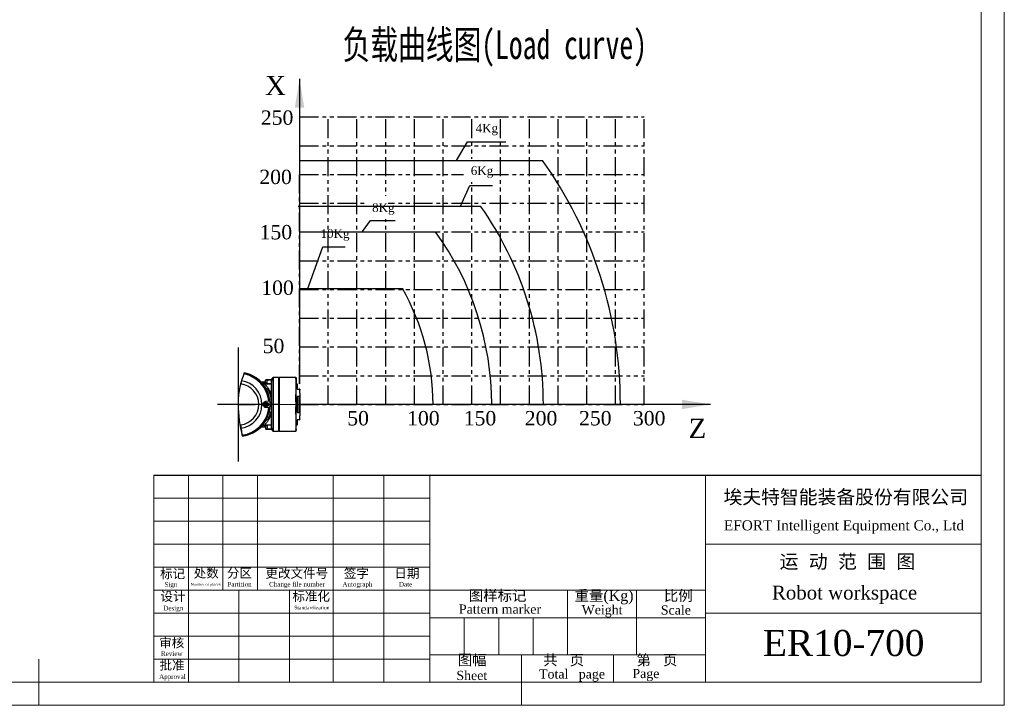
# Model space of a CAD drawing. Header units: millimetres. Extents: x 559 to 1365, y 424 to 1103.
# Tile 37 of 45: x 954 to 1365, y 532 to 818. Entities that reach past the tile are written whole.
import ezdxf
from ezdxf.enums import TextEntityAlignment as Align

# ---------------------------------------------------------------- set-up
doc = ezdxf.new("R2010")
doc.units = ezdxf.units.MM
doc.linetypes.add('CENTERX2', pattern=[20.32, 12.7, -2.54, 2.54, -2.54])
doc.linetypes.add('PHANTOM4', pattern=[15.875, 7.9375, -1.5875, 1.5875, -1.5875, 1.5875, -1.5875])
for name, color, linetype in [('10', 7, 'Continuous'), ('2细线层', 4, 'Continuous'), ('6文字层', 3, 'Continuous'), ('9双点划线层', 6, 'PHANTOM4')]:
    doc.layers.add(name, color=color, linetype=linetype)
doc.layers.add('5', color=7, linetype='Continuous', lineweight=35)
doc.styles.add('PC_TEXTSTYLE', font='ISOCP.SHX', dxfattribs={"width": 0.707, "bigfont": 'GBCBIG.SHX'})
doc.styles.get("Standard").update_dxf_attribs({"font": 'times.ttf'})
doc.dimstyles.new('ISO-25', dxfattribs={"dimtxt": 3.5, "dimasz": 2.4, "dimexe": 1, "dimexo": 0, "dimgap": 1.524, "dimtad": 1, "dimtoh": 1, "dimlfac": 2.5, "dimzin": 0, "dimtxsty": 'Standard', "dimcen": 2.5, "dimazin": 0, "dimtfac": 1, "dimtdec": 3, "dimtmove": 0, "dimatfit": 3, "dimfxl": 1, "dimtzin": 0, "dimarcsym": 0})

msp = doc.modelspace()

# ---------------------------------------------------------------- linework, layer by layer
for p, q in [((1136.617141, 759.044411), (1141.163037, 766.757896)), ((1141.163037, 766.757896), (1157.215729, 766.757896)), ((1138.205268, 739.976283), (1142.216212, 748.588098)), ((1142.216212, 748.588098), (1151.57508, 748.588098)), ((1071.01704, 729.187864), (1127.810547, 729.187864)), ((1074.544356, 705.574943), (1080.798946, 722.973018)), ((1080.798946, 722.973018), (1090.111883, 722.973018)), ((1071.01704, 705.574943), (1113.966633, 705.574943)), ((1045.381088, 680.923533), (1045.381088, 633.322539)), ((1069.5141, 667.686786), (1069.5141, 646.523188)), ((1069.647433, 667.697025), (1069.647433, 665.845295)), ((1069.9141, 665.845295), (1069.5141, 665.845295)), ((1045.381085, 657.123036), (1052.464564, 657.123036)), ((1069.9141, 648.523647), (1069.512012, 648.523647)), ((1010.1919, 627.591015), (1355.790809, 627.591015))]:
    msp.add_line(p, q)
at = {"color": 7, "linetype": 'Continuous', "lineweight": 25}
for p, q in [((1056.580767, 666.521198), (1054.991066, 666.521198)), ((1057.534718, 667.321198), (1056.847433, 667.321198)), ((1056.847433, 666.291797), (1056.847433, 667.321198)), ((1057.1141, 667.587864), (1057.534718, 667.587864)), ((1057.534718, 667.321198), (1057.534718, 667.587864)), ((1057.534718, 667.587864), (1059.345431, 667.587864)), ((1059.280484, 667.321198), (1057.534718, 667.321198)), ((1057.534718, 665.914834), (1057.534718, 667.321198)), ((1059.247433, 667.076129), (1059.280484, 667.321198)), ((1059.247433, 667.076129), (1059.5141, 667.076129)), ((1059.247433, 665.914834), (1059.247433, 667.076129)), ((1059.280484, 667.321198), (1059.345431, 667.411034)), ((1059.280484, 667.321198), (1059.536134, 667.250638)), ((1059.345431, 667.411034), (1059.345431, 667.587864)), ((1059.536134, 667.250638), (1059.5141, 667.076129)), ((1059.5141, 647.2996), (1059.5141, 667.076129)), ((1059.579432, 667.381517), (1059.536134, 667.250638)), ((1060.452556, 668.387864), (1060.047433, 668.387864)), ((1062.180767, 668.380719), (1060.847433, 668.380719)), ((1062.180767, 668.380719), (1062.180767, 645.987864)), ((1062.3141, 667.854531), (1062.180767, 667.854531)), ((1062.447433, 668.387864), (1062.3141, 668.254531)), ((1062.3141, 646.121198), (1062.3141, 668.254531)), ((1067.647433, 668.387864), (1062.447433, 668.387864)), ((1062.447433, 668.387864), (1062.447433, 645.987864)), ((1069.5141, 668.380719), (1068.047433, 668.380719)), ((1069.5141, 667.686786), (1069.5141, 668.380719)), ((1069.640207, 668.254531), (1069.5141, 668.380719)), ((1069.647433, 668.254531), (1069.640207, 668.254531)), ((1069.647433, 668.254531), (1069.647433, 667.697025)), ((1069.647433, 666.174805), (1069.647433, 667.583059)), ((1057.534718, 665.914834), (1057.534718, 665.672418)), ((1057.534718, 665.914834), (1059.247433, 665.914834)), ((1059.247433, 665.672418), (1057.534718, 665.672418)), ((1059.247433, 665.914834), (1059.5141, 665.914834)), ((1059.247433, 665.914834), (1059.247433, 665.672418)), ((1059.247433, 661.27659), (1059.247433, 665.672418)), ((1069.9141, 665.852082), (1069.9141, 663.911674)), ((1070.047433, 665.711817), (1069.9141, 665.845295)), ((1069.9141, 664.254531), (1070.047433, 664.254531)), ((1069.9141, 663.911674), (1070.047433, 663.911674)), ((1070.047433, 665.711817), (1070.047433, 664.254531)), ((1070.047433, 664.254531), (1070.047433, 663.911674)), ((1070.047433, 663.911674), (1070.047433, 663.584547)), ((1070.047433, 663.584547), (1070.847433, 663.584547)), ((1071.1141, 663.487437), (1070.847433, 663.584547)), ((1071.1141, 663.487437), (1071.1141, 663.155228)), ((1071.1141, 661.887167), (1071.1141, 663.155228)), ((1056.997892, 658.516124), (1058.234087, 658.624277)), ((1059.300767, 659.303262), (1059.300767, 658.558596)), ((1069.5141, 658.234444), (1069.5141, 661.316059)), ((1069.647433, 658.234444), (1069.5141, 658.234444)), ((1069.5141, 658.234444), (1069.5141, 656.141285)), ((1069.647433, 658.234444), (1069.647433, 656.141285)), ((1070.047433, 653.994504), (1070.047433, 660.381225)), ((1071.017041, 660.514824), (1070.180767, 660.514824)), ((1070.180767, 660.514824), (1070.180767, 653.860904)), ((1071.017041, 660.514824), (1071.1141, 660.781964)), ((1071.017041, 653.860904), (1071.017041, 660.514824)), ((1071.1141, 661.887167), (1071.1141, 660.781964)), ((1071.1141, 660.781964), (1071.1141, 653.593765)), ((1056.943911, 657.617247), (1056.65715, 657.255168)), ((1056.65715, 657.255168), (1056.827339, 656.825785)), ((1056.827339, 656.825785), (1057.284289, 656.758482)), ((1057.400862, 657.549943), (1056.943911, 657.617247)), ((1058.234087, 655.751452), (1056.997892, 655.859605)), ((1057.284289, 656.758482), (1057.57105, 657.120561)), ((1057.57105, 657.120561), (1057.400862, 657.549943)), ((1059.300767, 655.871968), (1059.300767, 655.109153)), ((1069.5141, 653.059669), (1069.5141, 656.141285)), ((1069.5141, 656.141285), (1069.647433, 656.141285)), ((1059.247433, 648.70331), (1059.247433, 653.099138)), ((1070.847433, 650.791181), (1070.047433, 650.791181)), ((1070.047433, 650.791181), (1070.047433, 648.657019)), ((1070.180767, 653.860904), (1071.017041, 653.860904)), ((1070.847433, 650.791181), (1071.1141, 650.888291)), ((1071.1141, 653.593765), (1071.017041, 653.860904)), ((1071.1141, 653.593765), (1071.1141, 652.488562)), ((1071.1141, 651.2205), (1071.1141, 652.488562)), ((1071.1141, 651.2205), (1071.1141, 650.888291)), ((1046.589946, 647.309459), (1046.95216, 644.350348)), ((1054.991066, 647.854531), (1056.580767, 647.854531)), ((1056.847433, 648.083932), (1056.847433, 647.054531)), ((1056.847433, 647.054531), (1057.534718, 647.054531)), ((1057.534718, 646.787864), (1057.1141, 646.787864)), ((1057.534718, 648.70331), (1059.247433, 648.70331)), ((1057.534718, 648.70331), (1057.534718, 648.460895)), ((1059.247433, 648.460895), (1057.534718, 648.460895)), ((1057.534718, 648.460895), (1057.534718, 647.054531)), ((1057.534718, 646.787864), (1057.534718, 647.054531)), ((1057.534718, 647.054531), (1059.280484, 647.054531)), ((1059.345431, 646.787864), (1057.534718, 646.787864)), ((1059.247433, 648.70331), (1059.247433, 648.460895)), ((1059.5141, 648.460895), (1059.247433, 648.460895)), ((1059.247433, 647.2996), (1059.247433, 648.460895)), ((1059.280484, 647.054531), (1059.247433, 647.2996)), ((1059.5141, 647.2996), (1059.247433, 647.2996)), ((1059.536134, 647.12509), (1059.280484, 647.054531)), ((1059.345431, 646.964695), (1059.280484, 647.054531)), ((1059.345431, 646.787864), (1059.345431, 646.964695)), ((1059.5141, 647.2996), (1059.536134, 647.12509)), ((1059.538732, 646.407685), (1059.531041, 646.387877)), ((1059.536134, 647.12509), (1059.579432, 646.994212)), ((1060.047433, 645.987864), (1062.180767, 645.987864)), ((1062.180767, 646.521198), (1062.3141, 646.521198)), ((1062.3141, 646.121198), (1062.447433, 645.987864)), ((1062.447433, 645.987864), (1068.844876, 645.987864)), ((1068.848433, 645.989759), (1069.5141, 645.989759)), ((1069.512012, 648.470299), (1069.512012, 648.523647)), ((1069.5141, 646.715675), (1069.647433, 646.792669)), ((1069.5141, 646.523188), (1069.5141, 646.693034)), ((1069.647433, 646.38983), (1069.5141, 646.523188)), ((1069.5141, 645.989759), (1069.647433, 646.123116)), ((1069.647433, 648.200924), (1069.647433, 648.523647)), ((1069.647433, 646.792669), (1069.647433, 648.200924)), ((1069.647433, 646.792669), (1069.647433, 646.38983)), ((1069.647433, 646.123116), (1069.647433, 646.38983)), ((1069.9141, 648.523647), (1070.047433, 648.657019))]:
    msp.add_line(p, q, dxfattribs=at)
at = {"color": 8, "linetype": 'Continuous', "lineweight": 25}
for p, q in [((1056.580767, 666.03891), (1056.580767, 666.521198)), ((1060.047433, 668.387864), (1060.047433, 645.987864)), ((1056.580767, 647.854531), (1056.580767, 648.336819)), ((1062.3141, 649.645392), (1062.180767, 649.645392))]:
    msp.add_line(p, q, dxfattribs=at)
at = {"color": 0, "linetype": 'Continuous', "lineweight": 15}
msp.add_line((1071.017041, 665.82786), (1070.897043, 665.947866), dxfattribs=at)
at = {"color": 0}
msp.add_line((1062.447433, 657.123036), (1036.688593, 657.123036), dxfattribs=at)
at = {"color": 7, "linetype": 'Continuous', "lineweight": 25}
msp.add_circle((1057.1141, 657.187864), 0.933333, dxfattribs=at)
for radius, start, end in [(176.16, 0.02108522, 35.34617643), (144, 0.02579425, 35.12553161), (122.4, 0.03034618, 36.06941313), (97.92, 0.03793272, 29.65729723)]:
    msp.add_arc((1028.8741, 657.123036), radius, start, end)
for centre, radius, start, end in [((1045.380767, 657.187864), 9.952135, 276.97864981, 82.0697509), ((1045.380767, 657.187864), 13.333333, 276.97864981, 79.01354582), ((1045.380767, 657.187864), 12.933333, 6.37658654, 79.36537683), ((1045.380767, 657.187864), 13.34099, 32.33489644, 79.00685445), ((1045.380767, 657.187864), 13.396603, 42.08908024, 78.95830624), ((1056.580767, 666.787864), 0.266667, 270, 0), ((1056.587479, 666.298874), 0.260051, 268.52105532, 358.44044919), ((1057.1141, 667.321198), 0.266667, 90, 180), ((1059.016796, 668.121173), 0.533309, 270.44614506, 343.49464723), ((1059.115705, 668.116994), 0.529131, 270.08104574, 331.78031997), ((1059.500013, 667.694211), 0.322622, 241.37065879, 284.2508346), ((1060.047433, 667.854531), 0.533333, 90, 165.50601112), ((1045.380767, 657.187864), 8.618802, 276.97864981, 83.02135019), ((1056.147697, 666.957513), 1.142508, 223.75316756, 278.25591338), ((1059.259008, 665.927566), 0.25541, 267.40271548, 357.14268203), ((1045.380767, 657.187864), 13.326464, 353.66403021, 6.33596979), ((1059.311257, 659.479547), 0.369657, 260.05776943, 303.28026616), ((1045.380767, 657.187864), 12.933333, 276.97864981, 353.62341346), ((1057.1141, 657.187864), 0.4, 141.62124797, 201.62124797), ((1057.1141, 657.187864), 0.4, 201.62124797, 261.62124797), ((1057.1141, 657.187864), 0.4, 81.62124797, 141.62124797), ((1057.1141, 657.187864), 0.4, 261.62124797, 321.62124797), ((1057.1141, 657.187864), 0.4, 21.62124797, 81.62124797), ((1057.1141, 657.187864), 0.4, 321.62124797, 21.62124797), ((1059.311257, 654.896181), 0.369657, 56.71973384, 99.94223057), ((1045.380767, 657.187864), 13.34099, 276.96872153, 327.66510356), ((1056.147697, 647.418215), 1.142508, 81.74408662, 136.24683244), ((1056.587479, 648.076854), 0.260051, 1.55955082, 91.47894468), ((1056.580767, 647.587864), 0.266667, 360, 90), ((1057.1141, 647.054531), 0.266667, 180, 270), ((1059.016796, 646.254556), 0.533309, 16.44304721, 89.55385297), ((1059.115705, 646.258734), 0.529131, 28.21968003, 89.91895426), ((1059.259008, 648.448163), 0.25541, 2.85731796, 92.59728453), ((1059.500013, 646.681517), 0.322622, 75.7491654, 118.62934121), ((1060.047433, 646.521198), 0.533333, 194.49503372, 270)]:
    msp.add_arc(centre, radius, start, end, dxfattribs=at)
msp.add_open_spline([(1047.946528, 670.33647), (1046.48383, 666.816933), (1044.525699, 659.869151), (1046.042082, 647.983215), (1047.123938, 643.905157)], degree=3, knots=[6.5461450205, 6.5461450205, 6.5461450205, 6.5461450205, 22.3978648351, 34.098584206, 34.098584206, 34.098584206, 34.098584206])
for points, knots in [([(1056.847433, 666.291797), (1056.853236, 666.259673), (1056.865707, 666.190625), (1056.965849, 666.084641), (1057.121073, 665.993158), (1057.315761, 665.928005), (1057.462065, 665.919204), (1057.534718, 665.914834)], [0, 0, 0, 0, 0.1938309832, 0.416614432, 0.619941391, 0.8112656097, 1, 1, 1, 1]), ([(1059.345431, 667.411034), (1059.346478, 667.412084), (1059.389697, 667.455452), (1059.451051, 667.497832), (1059.56867, 667.577157), (1059.653995, 667.636301), (1059.721763, 667.695865), (1059.736503, 667.709568), (1059.737049, 667.710076)], [0, 0, 0, 0, 0.0087362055, 0.3606929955, 0.4486761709, 0.8770012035, 0.9954428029, 1, 1, 1, 1]), ([(1059.345431, 667.587864), (1059.418129, 667.594044), (1059.558147, 667.605945), (1059.678961, 667.676266), (1059.737049, 667.710076)], [0, 0, 0, 0, 0.5192022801, 1, 1, 1, 1]), ([(1059.737049, 667.710076), (1059.736848, 667.7097), (1059.732094, 667.700778), (1059.709119, 667.657356), (1059.680085, 667.601288), (1059.632704, 667.504925), (1059.603387, 667.44232), (1059.580049, 667.383085), (1059.579432, 667.381517)], [0, 0, 0, 0, 0.0044385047, 0.1052249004, 0.5018533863, 0.5913942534, 0.9891869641, 1, 1, 1, 1]), ([(1059.581943, 667.866793), (1059.598347, 667.839417), (1059.625788, 667.793622), (1059.705136, 667.73404), (1059.737049, 667.710076)], [0, 0, 0, 0, 0.59780271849, 1, 1, 1, 1]), ([(1060.847433, 668.380719), (1060.802495, 668.380881), (1060.712619, 668.381204), (1060.592553, 668.383475), (1060.502947, 668.385933), (1060.45214, 668.387694), (1060.452438, 668.387686), (1060.452556, 668.387683)], [0, 0, 0, 0, 0.21474450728, 0.42948569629, 0.64431299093, 0.85919639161, 1, 1, 1, 1]), ([(1068.047433, 668.380719), (1068.00248, 668.380881), (1067.912573, 668.381206), (1067.792736, 668.383469), (1067.702261, 668.385958), (1067.654275, 668.387619), (1067.649378, 668.387794), (1067.647433, 668.387864)], [0, 0, 0, 0, 0.2146006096, 0.4291979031, 0.6438812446, 0.8586206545, 1, 1, 1, 1]), ([(1055.414033, 666.088719), (1055.415612, 666.087989), (1055.420481, 666.085741), (1055.373128, 666.112702), (1055.325341, 666.168695), (1055.308029, 666.188981)], [0, 0, 0, 0, 0.2343867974, 0.7226255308, 1, 1, 1, 1]), ([(1056.653053, 664.323521), (1056.650422, 664.327841), (1056.414107, 664.715976), (1055.926578, 665.429929), (1055.525607, 665.919395), (1055.322434, 666.167409)], [0, 0, 0, 0, 0.0055227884, 0.4960962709, 1, 1, 1, 1]), ([(1056.311755, 665.826846), (1056.532733, 665.591963), (1056.981367, 665.115099), (1057.781786, 664.095091), (1058.436001, 663.049118), (1058.924696, 662.084168), (1059.139863, 661.545761), (1059.247433, 661.27659)], [0, 0, 0, 0, 0.2398170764, 0.4868824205, 0.7391555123, 0.8695937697, 1, 1, 1, 1]), ([(1057.534718, 665.672418), (1057.434256, 665.676587), (1057.234062, 665.684894), (1056.963922, 665.74747), (1056.746863, 665.836488), (1056.60617, 665.940336), (1056.588819, 666.007666), (1056.580767, 666.03891)], [0, 0, 0, 0, 0.1968907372, 0.3923470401, 0.5945687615, 0.81186095, 1, 1, 1, 1]), ([(1058.034416, 663.178286), (1057.826201, 663.270253), (1057.314305, 663.496353), (1056.890619, 663.962537), (1056.681258, 664.280662), (1056.653053, 664.323521)], [0, 0, 0, 0, 0.3723580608, 0.9154423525, 1, 1, 1, 1]), ([(1059.031627, 660.294954), (1058.929178, 660.69517), (1058.722022, 661.504418), (1058.365914, 662.450974), (1058.124535, 662.980564), (1058.034416, 663.178286)], [0, 0, 0, 0, 0.3800918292, 0.7685571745, 1, 1, 1, 1]), ([(1056.997892, 655.859605), (1056.803557, 655.901625), (1056.441487, 655.979914), (1056.05059, 656.338727), (1055.831224, 656.749116), (1055.759711, 657.163349), (1055.815742, 657.562883), (1055.975305, 657.916015), (1056.236052, 658.217494), (1056.586427, 658.442506), (1056.860865, 658.491607), (1056.997892, 658.516124)], [0, 0, 0, 0, 0.1594743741, 0.2971189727, 0.3968684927, 0.4970252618, 0.5873418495, 0.6767267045, 0.7747621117, 0.8875375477, 1, 1, 1, 1]), ([(1058.625831, 658.65855), (1058.605256, 658.65675), (1058.564108, 658.65315), (1058.414092, 658.640025), (1058.28713, 658.628918), (1058.234087, 658.624277)], [0, 0, 0, 0, 0.3679716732, 0.7359412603, 1, 1, 1, 1]), ([(1059.247433, 661.27659), (1059.246572, 661.273498), (1059.197808, 661.098533), (1059.107916, 660.774451), (1059.056173, 660.449231), (1059.031627, 660.294954)], [0, 0, 0, 0, 0.0093693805, 0.5300669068, 1, 1, 1, 1]), ([(1059.247433, 659.115442), (1059.221966, 659.287121), (1059.163772, 659.679417), (1059.079193, 660.073393), (1059.031627, 660.294954)], [0, 0, 0, 0, 0.4376268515, 1, 1, 1, 1]), ([(1059.247433, 655.260287), (1059.299377, 655.739121), (1059.394001, 656.611398), (1059.382508, 657.918737), (1059.292822, 658.71332), (1059.247433, 659.115442)], [0, 0, 0, 0, 0.375437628, 0.6839218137, 1, 1, 1, 1]), ([(1070.180767, 660.514824), (1070.165816, 660.513355), (1070.135898, 660.510415), (1070.095998, 660.487476), (1070.06583, 660.453679), (1070.049745, 660.416091), (1070.048093, 660.391177), (1070.047433, 660.381225)], [0, 0, 0, 0, 0.2139155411, 0.42807675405, 0.6424180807, 0.85715183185, 1, 1, 1, 1]), ([(1057.408876, 656.444152), (1057.311399, 656.417075), (1057.160909, 656.375271), (1056.950839, 656.399146), (1056.794592, 656.448403), (1056.650938, 656.528405), (1056.49258, 656.666182), (1056.352337, 656.885934), (1056.303958, 657.142046), (1056.324909, 657.350899), (1056.374717, 657.507554), (1056.4548, 657.650526), (1056.59146, 657.811851), (1056.729767, 657.884521), (1056.819325, 657.931576)], [0, 0, 0, 0, 0.1197214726, 0.184832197, 0.2499999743, 0.3151107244, 0.3802785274, 0.5, 0.6197214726, 0.684832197, 0.7499999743, 0.8151107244, 0.8802785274, 1, 1, 1, 1]), ([(1056.819325, 657.931576), (1056.916801, 657.958654), (1057.067291, 658.000458), (1057.277362, 657.976583), (1057.433609, 657.927326), (1057.577262, 657.847323), (1057.73562, 657.709547), (1057.875863, 657.489795), (1057.924242, 657.233682), (1057.903292, 657.02483), (1057.853483, 656.868174), (1057.7734, 656.725202), (1057.636741, 656.563877), (1057.498434, 656.491208), (1057.408876, 656.444152)], [0, 0, 0, 0, 0.1197214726, 0.184832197, 0.2499999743, 0.3151107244, 0.3802785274, 0.5, 0.6197214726, 0.684832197, 0.7499999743, 0.8151107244, 0.8802785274, 1, 1, 1, 1]), ([(1058.034416, 651.197442), (1058.181169, 651.52608), (1058.477343, 652.189331), (1058.809212, 653.175386), (1058.970771, 653.833045), (1059.031627, 654.080774)], [0, 0, 0, 0, 0.379724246, 0.7663522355, 1, 1, 1, 1]), ([(1058.234087, 655.751452), (1058.30703, 655.74507), (1058.452918, 655.732306), (1058.581617, 655.721047), (1058.612808, 655.718318), (1058.625831, 655.717179)], [0, 0, 0, 0, 0.3680744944, 0.7361520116, 1, 1, 1, 1]), ([(1059.247433, 655.260287), (1059.221966, 655.088607), (1059.163772, 654.696312), (1059.079193, 654.302336), (1059.031627, 654.080774)], [0, 0, 0, 0, 0.4376268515, 1, 1, 1, 1]), ([(1059.031627, 654.080774), (1059.056173, 653.926497), (1059.107916, 653.601277), (1059.197808, 653.277196), (1059.246572, 653.102231), (1059.247433, 653.099138)], [0, 0, 0, 0, 0.4699330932, 0.9906306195, 1, 1, 1, 1]), ([(1070.047433, 653.994504), (1070.047611, 653.989431), (1070.048313, 653.969373), (1070.058609, 653.935012), (1070.085099, 653.897755), (1070.122503, 653.871572), (1070.156478, 653.861697), (1070.176083, 653.861057), (1070.180767, 653.860904)], [0, 0, 0, 0, 0.07289538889, 0.2882154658, 0.50341201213, 0.71826254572, 0.93269961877, 1, 1, 1, 1]), ([(1055.322434, 648.20832), (1055.521334, 648.447597), (1055.924848, 648.933024), (1056.408037, 649.675642), (1056.653053, 650.052208)], [0, 0, 0, 0, 0.492920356, 1, 1, 1, 1]), ([(1059.247433, 653.099138), (1059.225674, 653.041955), (1059.01341, 652.484132), (1058.53833, 651.48631), (1057.780113, 650.281184), (1057.129739, 649.450075), (1056.640055, 648.893497), (1056.421177, 648.663743), (1056.311755, 648.548883)], [0, 0, 0, 0, 0.02730383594, 0.26634796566, 0.5128916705, 0.75300144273, 0.87651880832, 1, 1, 1, 1]), ([(1056.653053, 650.052208), (1056.753412, 650.195051), (1056.957099, 650.484962), (1057.312371, 650.811193), (1057.67208, 651.060959), (1057.9124, 651.151482), (1058.034416, 651.197442)], [0, 0, 0, 0, 0.28581470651, 0.58008152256, 0.78679660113, 1, 1, 1, 1]), ([(1055.31598, 648.200873), (1055.316046, 648.200965), (1055.348322, 648.245726), (1055.406216, 648.279456), (1055.416278, 648.28707), (1055.420893, 648.290562)], [0, 0, 0, 0, 0.0011045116, 0.5418818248, 1, 1, 1, 1]), ([(1056.580767, 648.336819), (1056.592656, 648.375127), (1056.616507, 648.451971), (1056.799553, 648.567928), (1057.064868, 648.658286), (1057.329939, 648.699188), (1057.487454, 648.702359), (1057.534718, 648.70331)], [0, 0, 0, 0, 0.2290277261, 0.459420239, 0.6898553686, 0.9069379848, 1, 1, 1, 1]), ([(1057.534718, 648.460895), (1057.500631, 648.459913), (1057.386101, 648.456615), (1057.192753, 648.413447), (1057.003042, 648.320169), (1056.873039, 648.201926), (1056.855975, 648.123293), (1056.847433, 648.083932)], [0, 0, 0, 0, 0.0889818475, 0.2989722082, 0.528597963, 0.7640289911, 1, 1, 1, 1]), ([(1059.737049, 646.665653), (1059.736503, 646.66616), (1059.670472, 646.727548), (1059.544417, 646.817273), (1059.406528, 646.90538), (1059.351985, 646.958332), (1059.345431, 646.964695)], [0, 0, 0, 0, 0.0045578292, 0.5510792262, 0.9460519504, 1, 1, 1, 1]), ([(1059.737049, 646.665653), (1059.678961, 646.699463), (1059.558147, 646.769783), (1059.418129, 646.781685), (1059.345431, 646.787864)], [0, 0, 0, 0, 0.4807977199, 1, 1, 1, 1]), ([(1059.579432, 646.994212), (1059.58322, 646.984753), (1059.611797, 646.913403), (1059.654903, 646.824718), (1059.695574, 646.744633), (1059.719326, 646.699089), (1059.731003, 646.676998), (1059.736848, 646.666029), (1059.737049, 646.665653)], [0, 0, 0, 0, 0.0660214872, 0.4980351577, 0.7458940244, 0.87065372, 0.9955623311, 1, 1, 1, 1]), ([(1059.737049, 646.665653), (1059.701996, 646.638894), (1059.624168, 646.579481), (1059.596919, 646.533956), (1059.581943, 646.508935)], [0, 0, 0, 0, 0.4503798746, 1, 1, 1, 1])]:
    msp.add_open_spline(points, degree=3, knots=knots, dxfattribs=at)
at = {"color": 8, "linetype": 'Continuous', "lineweight": 25}
for points, knots in [([(1059.531038, 667.987857), (1059.531037, 667.98786), (1059.524903, 668.003658), (1059.535658, 667.963543), (1059.565188, 667.901816), (1059.581943, 667.866793)], [0, 0, 0, 0, 0.0000635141, 0.4326372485, 1, 1, 1, 1]), ([(1055.270717, 666.21585), (1055.496651, 666.172858), (1055.941594, 666.08819), (1056.189654, 665.913052), (1056.311755, 665.826846)], [0, 0, 0, 0, 0.5077792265, 1, 1, 1, 1]), ([(1056.311755, 648.548883), (1056.204271, 648.470167), (1055.964102, 648.294278), (1055.520985, 648.210191), (1055.276178, 648.163736)], [0, 0, 0, 0, 0.447533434, 1, 1, 1, 1]), ([(1059.581943, 646.508935), (1059.577583, 646.501252), (1059.541329, 646.437364), (1059.539947, 646.421575), (1059.538732, 646.407685)], [0, 0, 0, 0, 0.120262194, 1, 1, 1, 1])]:
    msp.add_open_spline(points, degree=3, knots=knots, dxfattribs=at)
at = {"color": 7, "linetype": 'Continuous', "lineweight": 25}
for points in [[(1046.427947, 665.742814), (1046.414822, 665.744324), (1046.401697, 665.745834), (1046.388572, 665.747344)], [(1046.427947, 665.742814), (1046.439744, 665.839187), (1046.45154, 665.935561), (1046.463235, 666.0311)], [(1046.134666, 648.599177), (1046.232426, 648.610422), (1046.330187, 648.621668), (1046.427947, 648.632915)], [(1046.589946, 647.309459), (1046.515253, 647.300851), (1046.44056, 647.292242), (1046.365868, 647.283634)], [(1046.427947, 648.632915), (1046.456375, 648.400667), (1046.513232, 647.936172), (1046.564375, 647.518363), (1046.589946, 647.309459)]]:
    msp.add_open_spline(points, degree=3, dxfattribs=at)
at = {"layer": '5', "lineweight": 5}
for p, q in [((1365.390779, 531.591318), (1365.390779, 1101.829518)), ((1355.790809, 541.191287), (1355.790809, 1092.229548)), ((1010.1919, 627.591015), (1010.1919, 541.191287)), ((1024.591854, 627.591015), (1024.591854, 541.191287)), ((1038.991809, 627.591015), (1038.991809, 579.591166)), ((1053.391764, 579.591166), (1053.391764, 627.591015)), ((1085.071664, 627.591015), (1085.071664, 579.591166)), ((1106.191597, 627.591015), (1106.191597, 541.191287)), ((1125.391536, 627.591015), (1125.391536, 541.191287)), ((1240.591173, 627.591015), (1240.591173, 541.191287)), ((1010.1919, 617.991045), (1125.391536, 617.991045)), ((1010.1919, 608.391075), (1125.391536, 608.391075)), ((1010.1919, 598.791106), (1125.391536, 598.791106)), ((1240.591173, 598.791106), (1355.790809, 598.791106)), ((1010.1919, 589.191136), (1125.391536, 589.191136)), ((1010.1919, 579.591166), (1240.591173, 579.591166)), ((1045.711788, 579.591166), (1045.711788, 541.191287)), ((1066.831721, 541.191287), (1066.831721, 579.591166)), ((1085.071664, 541.191287), (1085.071664, 579.591166)), ((1182.991354, 579.591166), (1182.991354, 552.711251)), ((1211.791264, 579.591166), (1211.791264, 552.711251)), ((1010.1919, 569.991197), (1125.391536, 569.991197)), ((1125.391536, 568.071203), (1240.591173, 568.071203)), ((1139.791491, 552.711251), (1139.791491, 568.071203)), ((1154.191445, 568.071203), (1154.191445, 552.711251)), ((1168.5914, 568.071203), (1168.5914, 552.711251)), ((1355.790809, 569.991197), (1240.591173, 569.991197)), ((1010.1919, 560.391227), (1125.391536, 560.391227)), ((1125.391536, 552.711251), (1240.591173, 552.711251)), ((1163.791415, 552.711251), (1163.791415, 541.191287)), ((1202.191294, 552.711251), (1202.191294, 541.191287)), ((1010.1919, 550.791257), (1125.391536, 550.791257)), ((1355.790809, 541.191287), (558.993324, 541.191287)), ((1163.791415, 531.591318), (1163.791415, 541.191287)), ((558.993324, 531.591318), (1365.390779, 531.591318))]:
    msp.add_line(p, q, dxfattribs=at)
at = {"layer": '5', "linetype": 'CENTERX2', "lineweight": 18, "ltscale": 3.333333}
for p, q in [((1060.7141, 657.187864), (1069.380767, 657.187864)), ((1069.380767, 657.187864), (1071.247433, 657.187864))]:
    msp.add_line(p, q, dxfattribs=at)
at = {"layer": '5', "color": 7, "lineweight": 5}
for p, q in [((962.192051, 541.191287), (962.192051, 550.791257)), ((962.192051, 531.591318), (962.192051, 541.191287))]:
    msp.add_line(p, q, dxfattribs=at)
at = {"layer": '9双点划线层', "color": 0}
for p, q in [((1071.01704, 777.187864), (1215.01704, 777.187864)), ((1083.01704, 657.187864), (1083.01704, 777.187864)), ((1095.01704, 657.187864), (1095.01704, 777.187864)), ((1107.01704, 657.187864), (1107.01704, 777.187864)), ((1119.01704, 657.187864), (1119.01704, 777.187864)), ((1131.01704, 657.187864), (1131.01704, 777.187864)), ((1143.01704, 657.187864), (1143.01704, 777.187864)), ((1155.01704, 657.187864), (1155.01704, 777.187864)), ((1167.01704, 657.187864), (1167.01704, 777.187864)), ((1179.01704, 657.187864), (1179.01704, 777.187864)), ((1191.01704, 657.187864), (1191.01704, 777.187864)), ((1203.01704, 657.187864), (1203.01704, 777.187864)), ((1215.01704, 657.187864), (1215.01704, 777.187864)), ((1071.01704, 765.187864), (1215.01704, 765.187864)), ((1071.01704, 753.187864), (1215.01704, 753.187864)), ((1071.01704, 665.827863), (1071.01704, 753.187864)), ((1071.01704, 741.187864), (1215.01704, 741.187864)), ((1071.01704, 729.187864), (1215.01704, 729.187864)), ((1071.017041, 717.187864), (1215.01704, 717.187864)), ((1071.017041, 705.187864), (1215.01704, 705.187864)), ((1071.017041, 693.187864), (1215.01704, 693.187864)), ((1071.017041, 681.187864), (1215.01704, 681.187864)), ((1071.017041, 669.187864), (1215.01704, 669.187864)), ((1071.017041, 657.187864), (1215.01704, 657.187864))]:
    msp.add_line(p, q, dxfattribs=at)

# ---------------------------------------------------------------- texts
at = {"layer": '10', "lineweight": 5}
for s, insert, char_height, attachment_point in [('埃夫特智能装备股份有限公司', (1299.176722, 621.411482), 5.75998182, 2), ('运  动  范  围  图', (1299.873182, 594.500044), 5.75998182, 2), ('标记', (1012.753006, 588.461077), 3.8399879, 1), ('处数', (1026.822063, 588.718535), 3.8399879, 1), ('分区', (1040.676905, 588.708381), 3.8399879, 1), ('更改文件号', (1056.787942, 588.619664), 3.8399879, 1), ('签字', (1089.53485, 588.611644), 3.8399879, 1), ('日期', (1110.62986, 588.611644), 3.8399879, 1), ('图样标记', (1141.699434, 579.591166), 4.4159861, 1), ('重量(Kg)', (1198.204747, 579.591166), 4.4159861, 2), ('比例', (1223.203155, 579.591166), 4.4159861, 1), ('设计', (1012.943473, 578.978219), 3.8399879, 1), ('标准化', (1068.032496, 579.033569), 3.8399879, 1), ('审核', (1012.391763, 559.595756), 3.8399879, 1), ('图幅   ', (1137.097131, 552.711251), 4.4159861, 1), ('共   页', (1172.787566, 552.711251), 4.4159861, 1), ('第   页', (1211.791264, 552.711251), 4.4159861, 1), ('批准', (1012.539147, 550.285916), 3.8399879, 1)]:
    msp.add_mtext(s, dxfattribs=dict(at, insert=insert, char_height=char_height, attachment_point=attachment_point))
at = {"layer": '2细线层', "color": 0, "lineweight": 5, "insert": (1089.040946, 813.355781), "char_height": 12, "width": 138.35047385, "attachment_point": 1, "style": 'PC_TEXTSTYLE'}
msp.add_mtext('{\\fSimSun|b0|i0|c134|p0;负载曲线图(\\C4;Load curve\\C0;)}', dxfattribs=at)
at = {"layer": '2细线层', "color": 0, "char_height": 6, "width": 3.60358692, "attachment_point": 1}
for s, insert in [('250', (1054.855332, 779.905745)), ('{\\H0.6x;4Kg} ', (1144.571998, 774.31191)), ('200', (1054.209761, 755.158859)), ('150', (1054.335474, 732.085203)), ('{\\H0.6x;10Kg} ', (1079.80429, 730.30054)), ('100', (1055.034958, 708.914707)), ('50 ', (1055.628817, 684.591964)), ('50', (1090.935474, 654.432042)), ('100 ', (1115.949705, 654.432042)), ('150', (1139.581241, 654.432042)), ('200 ', (1165.09827, 654.432042)), ('250', (1187.750952, 654.432042)), ('300', (1210.266345, 654.432042))]:
    msp.add_mtext(s, dxfattribs=dict(at, insert=insert))
at = {"layer": '5', "insert": (1056.617546, 794.299081), "char_height": 8, "width": 13.38890605, "attachment_point": 1}
msp.add_mtext('X', dxfattribs=at)
at = {"layer": '6文字层', "color": 0, "lineweight": 5}
for s, height, p in [('EFORT Intelligent Equipment Co., Ltd', 4.22398667, (1298.439268, 608.830011)), ('Sign', 1.9199939, (1017.249747, 583.026145)), ('Number of places', 1.15199636, (1031.785496, 582.636575)), ('Partition', 1.9199939, (1045.961306, 583.062707)), ('Change file number', 1.91999394, (1069.951955, 583.062707)), ('Autograph', 1.9199939, (1095.204151, 583.062707)), ('Date', 1.9199939, (1115.335715, 583.062777)), ('Robot workspace', 5.75998182, (1298.670813, 581.507723)), ('Design', 1.9199939, (1018.265686, 573.129451)), ('Standardization', 1.53599515, (1076.170755, 573.129427)), ('Pattern marker', 3.83998788, (1154.738062, 573.669179)), ('Weight', 3.8399879, (1197.39464, 573.389619)), ('Scale', 3.8399879, (1228.202833, 573.283038)), ('ER10-700', 10.86168, (1298.311869, 563.022119)), ('Review', 1.9199939, (1017.644992, 554.121369)), ('Approval', 1.9199939, (1017.908005, 544.556011)), ('Sheet', 3.8399879, (1142.97369, 545.97369)), ('Total   page', 3.83998788, (1184.838493, 546.586854)), ('Page', 3.8399879, (1215.681057, 546.781898))]:
    msp.add_text(s, height=height, dxfattribs=at).set_placement(p, align=Align.TOP_CENTER)
at = {"layer": '6文字层', "insert": (1233.51836, 651.188375), "char_height": 8, "width": 13.38890605, "attachment_point": 1}
msp.add_mtext('{\\C0;Z}', dxfattribs=at)

# ---------------------------------------------------------------- leaders
for points in [[(1071.01704, 793.033272), (1071.01704, 665.827863)], [(1242.70072, 657.187864), (1071.1141, 657.187864)]]:
    msp.add_leader(points, dimstyle='ISO-25', override={"dimtxt": 3.5, "dimasz": 12, "dimexe": 1, "dimexo": 0, "dimgap": 1.524, "dimtad": 0, "dimtih": 1, "dimtoh": 1, "dimlfac": 5, "dimzin": 0, "dimadec": 2, "dimtdec": 3, "dimtzin": 0})

# ---------------------------------------------------------------- next in the draw order: texts
at = {"layer": '2细线层', "color": 0, "char_height": 6, "width": 3.60358692, "attachment_point": 1, "bg_fill": 2}
for s, insert in [('{\\H0.6x;6Kg} ', (1142.546445, 756.578626)), ('{\\H0.6x;8Kg} ', (1101.327387, 741.125163))]:
    msp.add_mtext(s, dxfattribs=dict(at, insert=insert))

# ---------------------------------------------------------------- next in the draw order: linework, layer by layer
for p, q in [((1071.01704, 759.034272), (1172.562811, 759.034272)), ((1070.403373, 739.976283), (1146.650751, 739.976283)), ((1097.316553, 729.347618), (1100.674196, 733.974405)), ((1100.674196, 733.974405), (1111.011672, 733.970696))]:
    msp.add_line(p, q)

doc.saveas('drawing.dxf')
